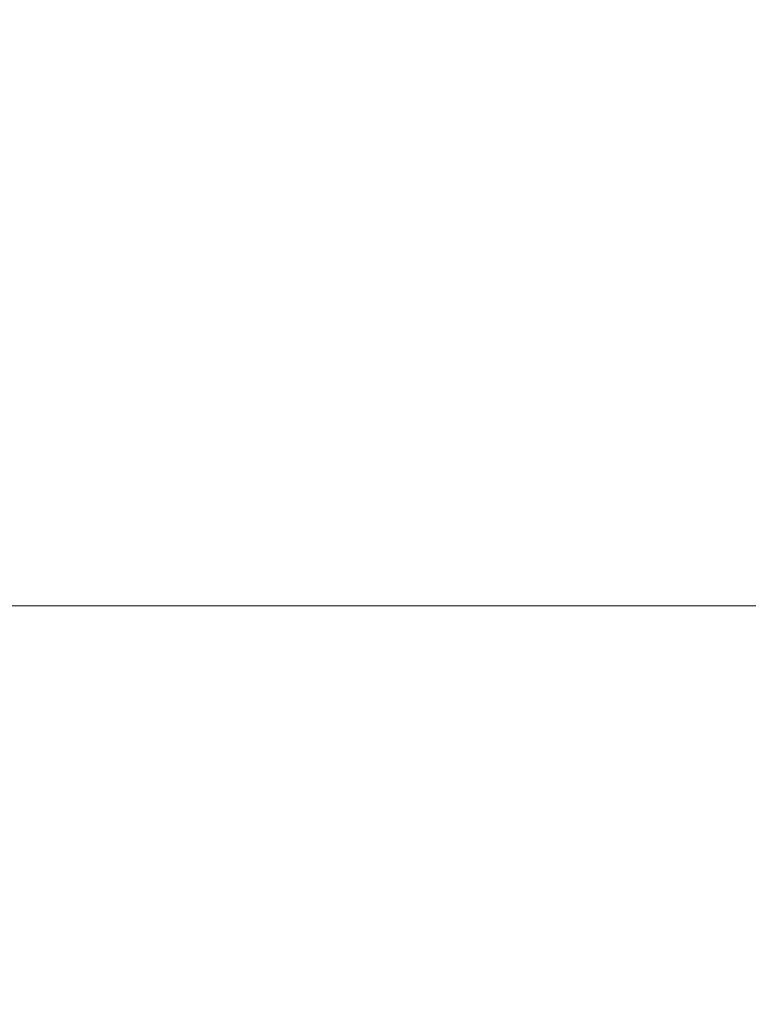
# Model space of a CAD drawing. Header units: centimetres. Extents: x -25.8 to 27.5, y 33.3 to 35.1.
# Tile 167 of 256: x -7.9342 to -7.9071, y 35.0253 to 35.062. Entities that reach past the tile are written whole.
import ezdxf

# ---------------------------------------------------------------- set-up
doc = ezdxf.new("R2010")
doc.units = ezdxf.units.CM
doc.header["$LTSCALE"] = 2.54
doc.layers.add('Lucido design-1', color=7, linetype='Continuous')

# ---------------------------------------------------------------- blocks, each defined once
blk = doc.blocks.new('Gruppo-6-1')
at = {"color": 7, "linetype": 'Continuous', "lineweight": 9}
for points, invisible_edges in [([(-7.920962, 35.06555, 329.821552), (-7.919948, 35.062472, 329.821552), (-7.922529, 35.061681, 329.818488), (-7.923508, 35.064651, 329.818488)], 15), ([(-7.920962, 35.06555, 305.854789), (-7.919948, 35.062472, 305.854789), (-7.922529, 35.061681, 305.851725), (-7.923508, 35.064651, 305.851725)], 15), ([(-7.908921, 35.065849, 329.838425), (-7.907904, 35.062259, 329.838425), (-7.909868, 35.061747, 329.83486), (-7.910861, 35.065254, 329.83486)], 15), ([(-7.908921, 35.065849, 305.871662), (-7.907904, 35.062259, 305.871662), (-7.909868, 35.061747, 305.868097), (-7.910861, 35.065254, 305.868097)], 15), ([(-25.69296, 35.065276, 330.582904), (-25.69296, 35.061753, 330.583739), (27.40704, 35.061753, 330.583739), (27.40704, 35.065276, 330.582904)], 10), ([(-25.69296, 35.065276, 306.61614), (-25.69296, 35.061753, 306.616976), (27.40704, 35.061753, 306.616976), (27.40704, 35.065276, 306.61614)], 10), ([(-7.929951, 35.065431, 329.812713), (-7.928934, 35.062734, 329.812713), (-7.931804, 35.06172, 329.810009), (-7.932776, 35.064296, 329.810009)], 15), ([(-7.929951, 35.065431, 305.84595), (-7.928934, 35.062734, 305.84595), (-7.931804, 35.06172, 305.843246), (-7.932776, 35.064296, 305.843246)], 15), ([(-7.910861, 35.065254, 329.83486), (-7.909868, 35.061747, 329.83486), (-7.911971, 35.0612, 329.831386), (-7.912939, 35.064618, 329.831386)], 15), ([(-7.910861, 35.065254, 305.868097), (-7.909868, 35.061747, 305.868097), (-7.911971, 35.0612, 305.864622), (-7.912939, 35.064618, 305.864622)], 15), ([(-7.923508, 35.064651, 329.818488), (-7.922529, 35.061681, 329.818488), (-7.925225, 35.060856, 329.81554), (-7.926166, 35.063712, 329.81554)], 15), ([(-7.923508, 35.064651, 305.851725), (-7.922529, 35.061681, 305.851725), (-7.925225, 35.060856, 305.848777), (-7.926166, 35.063712, 305.848777)], 15), ([(-7.912939, 35.064618, 329.831386), (-7.911971, 35.0612, 329.831386), (-7.914207, 35.060618, 329.828006), (-7.915148, 35.063942, 329.828006)], 15), ([(-7.912939, 35.064618, 305.864622), (-7.911971, 35.0612, 305.864622), (-7.914207, 35.060618, 305.861242), (-7.915148, 35.063942, 305.861242)], 15), ([(-7.932776, 35.064296, 329.810009), (-7.931804, 35.06172, 329.810009), (-7.934773, 35.060671, 329.807435), (-7.935698, 35.063122, 329.807435)], 15), ([(-7.932776, 35.064296, 305.843246), (-7.931804, 35.06172, 305.843246), (-7.934773, 35.060671, 305.840671), (-7.935698, 35.063122, 305.840671)], 15), ([(-7.926166, 35.063712, 329.81554), (-7.925225, 35.060856, 329.81554), (-7.928031, 35.059996, 329.812713), (-7.928934, 35.062734, 329.812713)], 15), ([(-7.926166, 35.063712, 305.848777), (-7.925225, 35.060856, 305.848777), (-7.928031, 35.059996, 305.84595), (-7.928934, 35.062734, 305.84595)], 15), ([(-7.915148, 35.063942, 329.828006), (-7.914207, 35.060618, 329.828006), (-7.916573, 35.060002, 329.824726), (-7.917486, 35.063226, 329.824726)], 15), ([(-7.915148, 35.063942, 305.861242), (-7.914207, 35.060618, 305.861242), (-7.916573, 35.060002, 305.857963), (-7.917486, 35.063226, 305.857963)], 15), ([(-7.917486, 35.063226, 329.824726), (-7.916573, 35.060002, 329.824726), (-7.919064, 35.059353, 329.821552), (-7.919948, 35.062472, 329.821552)], 15), ([(-7.917486, 35.063226, 305.857963), (-7.916573, 35.060002, 305.857963), (-7.919064, 35.059353, 305.854789), (-7.919948, 35.062472, 305.854789)], 15), ([(-7.928934, 35.062734, 329.812713), (-7.928031, 35.059996, 329.812713), (-7.930942, 35.059105, 329.810009), (-7.931804, 35.06172, 329.810009)], 15), ([(-7.928934, 35.062734, 305.84595), (-7.928031, 35.059996, 305.84595), (-7.930942, 35.059105, 305.843246), (-7.931804, 35.06172, 305.843246)], 15), ([(-7.906081, 35.062734, 329.842072), (-7.905199, 35.059026, 329.842072), (-7.907041, 35.058629, 329.838425), (-7.907904, 35.062259, 329.838425)], 15), ([(-7.906081, 35.062734, 305.875309), (-7.905199, 35.059026, 305.875309), (-7.907041, 35.058629, 305.871662), (-7.907904, 35.062259, 305.871662)], 15), ([(-7.919948, 35.062472, 329.821552), (-7.919064, 35.059353, 329.821552), (-7.921677, 35.058673, 329.818488), (-7.922529, 35.061681, 329.818488)], 15), ([(-7.919948, 35.062472, 305.854789), (-7.919064, 35.059353, 305.854789), (-7.921677, 35.058673, 305.851725), (-7.922529, 35.061681, 305.851725)], 15), ([(-7.907904, 35.062259, 329.838425), (-7.907041, 35.058629, 329.838425), (-7.909025, 35.058201, 329.83486), (-7.909868, 35.061747, 329.83486)], 15), ([(-7.907904, 35.062259, 305.871662), (-7.907041, 35.058629, 305.871662), (-7.909025, 35.058201, 305.868097), (-7.909868, 35.061747, 305.868097)], 15), ([(27.40704, 35.061101, 330.583894), (27.40704, 35.061753, 330.583739), (-25.69296, 35.061753, 330.583739), (-25.69296, 35.061101, 330.583894)], 10), ([(27.40704, 35.061101, 306.617131), (27.40704, 35.061753, 306.616976), (-25.69296, 35.061753, 306.616976), (-25.69296, 35.061101, 306.617131)], 10), ([(-7.931804, 35.06172, 329.810009), (-7.930942, 35.059105, 329.810009), (-7.933953, 35.058183, 329.807435), (-7.934773, 35.060671, 329.807435)], 15), ([(-7.931804, 35.06172, 305.843246), (-7.930942, 35.059105, 305.843246), (-7.933953, 35.058183, 305.840671), (-7.934773, 35.060671, 305.840671)], 15), ([(-7.922529, 35.061681, 329.818488), (-7.921677, 35.058673, 329.818488), (-7.924406, 35.057962, 329.81554), (-7.925225, 35.060856, 329.81554)], 15), ([(-7.922529, 35.061681, 305.851725), (-7.921677, 35.058673, 305.851725), (-7.924406, 35.057962, 305.848777), (-7.925225, 35.060856, 305.848777)], 15), ([(-7.909868, 35.061747, 329.83486), (-7.909025, 35.058201, 329.83486), (-7.911149, 35.057744, 329.831386), (-7.911971, 35.0612, 329.831386)], 15), ([(-7.909868, 35.061747, 305.868097), (-7.909025, 35.058201, 305.868097), (-7.911149, 35.057744, 305.864622), (-7.911971, 35.0612, 305.864622)], 15), ([(-7.911971, 35.0612, 329.831386), (-7.911149, 35.057744, 329.831386), (-7.913408, 35.057257, 329.828006), (-7.914207, 35.060618, 329.828006)], 15), ([(-7.911971, 35.0612, 305.864622), (-7.911149, 35.057744, 305.864622), (-7.913408, 35.057257, 305.861242), (-7.914207, 35.060618, 305.861242)], 15), ([(-25.69296, 35.061101, 330.583894), (-25.69296, 35.057475, 330.584591), (27.40704, 35.057475, 330.584591), (27.40704, 35.061101, 330.583894)], 10), ([(-25.69296, 35.061101, 306.617131), (-25.69296, 35.057475, 306.617828), (27.40704, 35.057475, 306.617828), (27.40704, 35.061101, 306.617131)], 10), ([(-7.925225, 35.060856, 329.81554), (-7.924406, 35.057962, 329.81554), (-7.927246, 35.057223, 329.812713), (-7.928031, 35.059996, 329.812713)], 15), ([(-7.925225, 35.060856, 305.848777), (-7.924406, 35.057962, 305.848777), (-7.927246, 35.057223, 305.84595), (-7.928031, 35.059996, 305.84595)], 15), ([(-7.934773, 35.060671, 329.807435), (-7.933953, 35.058183, 329.807435), (-7.937105, 35.057217, 329.804957), (-7.937881, 35.059573, 329.804957)], 15), ([(-7.934773, 35.060671, 305.840671), (-7.933953, 35.058183, 305.840671), (-7.937105, 35.057217, 305.838194), (-7.937881, 35.059573, 305.838194)], 15), ([(-7.914207, 35.060618, 329.828006), (-7.913408, 35.057257, 329.828006), (-7.915798, 35.056742, 329.824726), (-7.916573, 35.060002, 329.824726)], 15), ([(-7.914207, 35.060618, 305.861242), (-7.913408, 35.057257, 305.861242), (-7.915798, 35.056742, 305.857963), (-7.916573, 35.060002, 305.857963)], 15), ([(-7.928031, 35.059996, 329.812713), (-7.927246, 35.057223, 329.812713), (-7.930192, 35.056456, 329.810009), (-7.930942, 35.059105, 329.810009)], 15), ([(-7.928031, 35.059996, 305.84595), (-7.927246, 35.057223, 305.84595), (-7.930192, 35.056456, 305.843246), (-7.930942, 35.059105, 305.843246)], 15), ([(-7.916573, 35.060002, 329.824726), (-7.915798, 35.056742, 329.824726), (-7.918314, 35.056199, 329.821552), (-7.919064, 35.059353, 329.821552)], 15), ([(-7.916573, 35.060002, 305.857963), (-7.915798, 35.056742, 305.857963), (-7.918314, 35.056199, 305.854789), (-7.919064, 35.059353, 305.854789)], 15), ([(-7.919064, 35.059353, 329.821552), (-7.918314, 35.056199, 329.821552), (-7.920953, 35.055631, 329.818488), (-7.921677, 35.058673, 329.818488)], 15), ([(-7.919064, 35.059353, 305.854789), (-7.918314, 35.056199, 305.854789), (-7.920953, 35.055631, 305.851725), (-7.921677, 35.058673, 305.851725)], 15), ([(-7.930942, 35.059105, 329.810009), (-7.930192, 35.056456, 329.810009), (-7.933239, 35.055662, 329.807435), (-7.933953, 35.058183, 329.807435)], 15), ([(-7.930942, 35.059105, 305.843246), (-7.930192, 35.056456, 305.843246), (-7.933239, 35.055662, 305.840671), (-7.933953, 35.058183, 305.840671)], 15), ([(-7.921677, 35.058673, 329.818488), (-7.920953, 35.055631, 329.818488), (-7.92371, 35.055037, 329.81554), (-7.924406, 35.057962, 329.81554)], 15), ([(-7.921677, 35.058673, 305.851725), (-7.920953, 35.055631, 305.851725), (-7.92371, 35.055037, 305.848777), (-7.924406, 35.057962, 305.848777)], 15), ([(-7.907041, 35.058629, 329.838425), (-7.906332, 35.054966, 329.838425), (-7.908333, 35.054623, 329.83486), (-7.909025, 35.058201, 329.83486)], 15), ([(-7.907041, 35.058629, 305.871662), (-7.906332, 35.054966, 305.871662), (-7.908333, 35.054623, 305.868097), (-7.909025, 35.058201, 305.868097)], 15), ([(-7.909025, 35.058201, 329.83486), (-7.908333, 35.054623, 329.83486), (-7.910474, 35.054256, 329.831386), (-7.911149, 35.057744, 329.831386)], 15), ([(-7.909025, 35.058201, 305.868097), (-7.908333, 35.054623, 305.868097), (-7.910474, 35.054256, 305.864622), (-7.911149, 35.057744, 305.864622)], 15), ([(-7.933953, 35.058183, 329.807435), (-7.933239, 35.055662, 329.807435), (-7.936429, 35.054831, 329.804957), (-7.937105, 35.057217, 329.804957)], 15), ([(-7.933953, 35.058183, 305.840671), (-7.933239, 35.055662, 305.840671), (-7.936429, 35.054831, 305.838194), (-7.937105, 35.057217, 305.838194)], 15), ([(-7.924406, 35.057962, 329.81554), (-7.92371, 35.055037, 329.81554), (-7.926579, 35.054418, 329.812713), (-7.927246, 35.057223, 329.812713)], 15), ([(-7.924406, 35.057962, 305.848777), (-7.92371, 35.055037, 305.848777), (-7.926579, 35.054418, 305.84595), (-7.927246, 35.057223, 305.84595)], 15), ([(27.40704, 35.05688, 330.584706), (27.40704, 35.057475, 330.584591), (-25.69296, 35.057475, 330.584591), (-25.69296, 35.05688, 330.584706)], 10), ([(27.40704, 35.05688, 306.617943), (27.40704, 35.057475, 306.617828), (-25.69296, 35.057475, 306.617828), (-25.69296, 35.05688, 306.617943)], 10), ([(-7.911149, 35.057744, 329.831386), (-7.910474, 35.054256, 329.831386), (-7.912752, 35.053865, 329.828006), (-7.913408, 35.057257, 329.828006)], 15), ([(-7.911149, 35.057744, 305.864622), (-7.910474, 35.054256, 305.864622), (-7.912752, 35.053865, 305.861242), (-7.913408, 35.057257, 305.861242)], 15), ([(-7.927246, 35.057223, 329.812713), (-7.926579, 35.054418, 329.812713), (-7.929555, 35.053777, 329.810009), (-7.930192, 35.056456, 329.810009)], 15), ([(-7.927246, 35.057223, 305.84595), (-7.926579, 35.054418, 305.84595), (-7.929555, 35.053777, 305.843246), (-7.930192, 35.056456, 305.843246)], 15), ([(-7.913408, 35.057257, 329.828006), (-7.912752, 35.053865, 329.828006), (-7.915161, 35.053452, 329.824726), (-7.915798, 35.056742, 329.824726)], 15), ([(-7.913408, 35.057257, 305.861242), (-7.912752, 35.053865, 305.861242), (-7.915161, 35.053452, 305.857963), (-7.915798, 35.056742, 305.857963)], 15), ([(-25.69296, 35.05688, 330.584706), (-25.69296, 35.053163, 330.585256), (27.40704, 35.053163, 330.585256), (27.40704, 35.05688, 330.584706)], 10), ([(-25.69296, 35.05688, 306.617943), (-25.69296, 35.053163, 306.618493), (27.40704, 35.053163, 306.618493), (27.40704, 35.05688, 306.617943)], 10), ([(-7.915798, 35.056742, 329.824726), (-7.915161, 35.053452, 329.824726), (-7.917699, 35.053017, 329.821552), (-7.918314, 35.056199, 329.821552)], 15), ([(-7.915798, 35.056742, 305.857963), (-7.915161, 35.053452, 305.857963), (-7.917699, 35.053017, 305.854789), (-7.918314, 35.056199, 305.854789)], 15), ([(-7.930192, 35.056456, 329.810009), (-7.929555, 35.053777, 329.810009), (-7.932633, 35.053113, 329.807435), (-7.933239, 35.055662, 329.807435)], 15), ([(-7.930192, 35.056456, 305.843246), (-7.929555, 35.053777, 305.843246), (-7.932633, 35.053113, 305.840671), (-7.933239, 35.055662, 305.840671)], 15), ([(-7.918314, 35.056199, 329.821552), (-7.917699, 35.053017, 329.821552), (-7.92036, 35.052561, 329.818488), (-7.920953, 35.055631, 329.818488)], 15), ([(-7.918314, 35.056199, 305.854789), (-7.917699, 35.053017, 305.854789), (-7.92036, 35.052561, 305.851725), (-7.920953, 35.055631, 305.851725)], 15), ([(-7.933239, 35.055662, 329.807435), (-7.932633, 35.053113, 329.807435), (-7.935856, 35.052419, 329.804957), (-7.936429, 35.054831, 329.804957)], 15), ([(-7.933239, 35.055662, 305.840671), (-7.932633, 35.053113, 305.840671), (-7.935856, 35.052419, 305.838194), (-7.936429, 35.054831, 305.838194)], 15), ([(-7.920953, 35.055631, 329.818488), (-7.92036, 35.052561, 329.818488), (-7.923139, 35.052084, 329.81554), (-7.92371, 35.055037, 329.81554)], 15), ([(-7.920953, 35.055631, 305.851725), (-7.92036, 35.052561, 305.851725), (-7.923139, 35.052084, 305.848777), (-7.92371, 35.055037, 305.848777)], 15), ([(-7.92371, 35.055037, 329.81554), (-7.923139, 35.052084, 329.81554), (-7.926031, 35.051588, 329.812713), (-7.926579, 35.054418, 329.812713)], 15), ([(-7.92371, 35.055037, 305.848777), (-7.923139, 35.052084, 305.848777), (-7.926031, 35.051588, 305.84595), (-7.926579, 35.054418, 305.84595)], 15), ([(-7.906332, 35.054966, 329.838425), (-7.90578, 35.051276, 329.838425), (-7.907793, 35.051018, 329.83486), (-7.908333, 35.054623, 329.83486)], 15), ([(-7.906332, 35.054966, 305.871662), (-7.90578, 35.051276, 305.871662), (-7.907793, 35.051018, 305.868097), (-7.908333, 35.054623, 305.868097)], 15), ([(-7.908333, 35.054623, 329.83486), (-7.907793, 35.051018, 329.83486), (-7.909948, 35.050742, 329.831386), (-7.910474, 35.054256, 329.831386)], 15), ([(-7.908333, 35.054623, 305.868097), (-7.907793, 35.051018, 305.868097), (-7.909948, 35.050742, 305.864622), (-7.910474, 35.054256, 305.864622)], 15), ([(-7.926579, 35.054418, 329.812713), (-7.926031, 35.051588, 329.812713), (-7.929032, 35.051074, 329.810009), (-7.929555, 35.053777, 329.810009)], 15), ([(-7.926579, 35.054418, 305.84595), (-7.926031, 35.051588, 305.84595), (-7.929032, 35.051074, 305.843246), (-7.929555, 35.053777, 305.843246)], 15), ([(-7.910474, 35.054256, 329.831386), (-7.909948, 35.050742, 329.831386), (-7.91224, 35.050449, 329.828006), (-7.912752, 35.053865, 329.828006)], 15), ([(-7.910474, 35.054256, 305.864622), (-7.909948, 35.050742, 305.864622), (-7.91224, 35.050449, 305.861242), (-7.912752, 35.053865, 305.861242)], 15), ([(-7.912752, 35.053865, 329.828006), (-7.91224, 35.050449, 329.828006), (-7.914665, 35.050138, 329.824726), (-7.915161, 35.053452, 329.824726)], 15), ([(-7.912752, 35.053865, 305.861242), (-7.91224, 35.050449, 305.861242), (-7.914665, 35.050138, 305.857963), (-7.915161, 35.053452, 305.857963)], 15), ([(-7.929555, 35.053777, 329.810009), (-7.929032, 35.051074, 329.810009), (-7.932136, 35.050541, 329.807435), (-7.932633, 35.053113, 329.807435)], 15), ([(-7.929555, 35.053777, 305.843246), (-7.929032, 35.051074, 305.843246), (-7.932136, 35.050541, 305.840671), (-7.932633, 35.053113, 305.840671)], 15), ([(-7.915161, 35.053452, 329.824726), (-7.914665, 35.050138, 329.824726), (-7.917219, 35.049811, 329.821552), (-7.917699, 35.053017, 329.821552)], 15), ([(-7.915161, 35.053452, 305.857963), (-7.914665, 35.050138, 305.857963), (-7.917219, 35.049811, 305.854789), (-7.917699, 35.053017, 305.854789)], 15), ([(27.40704, 35.052621, 330.585336), (27.40704, 35.053163, 330.585256), (-25.69296, 35.053163, 330.585256), (-25.69296, 35.052621, 330.585336)], 10), ([(27.40704, 35.052621, 306.618573), (27.40704, 35.053163, 306.618493), (-25.69296, 35.053163, 306.618493), (-25.69296, 35.052621, 306.618573)], 10), ([(-7.932633, 35.053113, 329.807435), (-7.932136, 35.050541, 329.807435), (-7.935385, 35.049984, 329.804957), (-7.935856, 35.052419, 329.804957)], 15), ([(-7.932633, 35.053113, 305.840671), (-7.932136, 35.050541, 305.840671), (-7.935385, 35.049984, 305.838194), (-7.935856, 35.052419, 305.838194)], 15), ([(-7.917699, 35.053017, 329.821552), (-7.917219, 35.049811, 329.821552), (-7.919897, 35.049468, 329.818488), (-7.92036, 35.052561, 329.818488)], 15), ([(-7.917699, 35.053017, 305.854789), (-7.917219, 35.049811, 305.854789), (-7.919897, 35.049468, 305.851725), (-7.92036, 35.052561, 305.851725)], 15), ([(-25.69296, 35.052621, 330.585336), (-25.69296, 35.048827, 330.585731), (27.40704, 35.048827, 330.585731), (27.40704, 35.052621, 330.585336)], 10), ([(-25.69296, 35.052621, 306.618573), (-25.69296, 35.048827, 306.618968), (27.40704, 35.048827, 306.618968), (27.40704, 35.052621, 306.618573)], 10), ([(-7.92036, 35.052561, 329.818488), (-7.919897, 35.049468, 329.818488), (-7.922694, 35.04911, 329.81554), (-7.923139, 35.052084, 329.81554)], 15), ([(-7.92036, 35.052561, 305.851725), (-7.919897, 35.049468, 305.851725), (-7.922694, 35.04911, 305.848777), (-7.923139, 35.052084, 305.848777)], 15), ([(-7.923139, 35.052084, 329.81554), (-7.922694, 35.04911, 329.81554), (-7.925605, 35.048737, 329.812713), (-7.926031, 35.051588, 329.812713)], 15), ([(-7.923139, 35.052084, 305.848777), (-7.922694, 35.04911, 305.848777), (-7.925605, 35.048737, 305.84595), (-7.926031, 35.051588, 305.84595)], 15), ([(-7.926031, 35.051588, 329.812713), (-7.925605, 35.048737, 329.812713), (-7.928624, 35.04835, 329.810009), (-7.929032, 35.051074, 329.810009)], 15), ([(-7.926031, 35.051588, 305.84595), (-7.925605, 35.048737, 305.84595), (-7.928624, 35.04835, 305.843246), (-7.929032, 35.051074, 305.843246)], 15), ([(-7.90578, 35.051276, 329.838425), (-7.905385, 35.047566, 329.838425), (-7.907407, 35.047394, 329.83486), (-7.907793, 35.051018, 329.83486)], 15), ([(-7.90578, 35.051276, 305.871662), (-7.905385, 35.047566, 305.871662), (-7.907407, 35.047394, 305.868097), (-7.907793, 35.051018, 305.868097)], 15), ([(-7.929032, 35.051074, 329.810009), (-7.928624, 35.04835, 329.810009), (-7.931748, 35.047951, 329.807435), (-7.932136, 35.050541, 329.807435)], 15), ([(-7.929032, 35.051074, 305.843246), (-7.928624, 35.04835, 305.843246), (-7.931748, 35.047951, 305.840671), (-7.932136, 35.050541, 305.840671)], 15), ([(-7.907793, 35.051018, 329.83486), (-7.907407, 35.047394, 329.83486), (-7.909572, 35.047209, 329.831386), (-7.909948, 35.050742, 329.831386)], 15), ([(-7.907793, 35.051018, 305.868097), (-7.907407, 35.047394, 305.868097), (-7.909572, 35.047209, 305.864622), (-7.909948, 35.050742, 305.864622)], 15), ([(-7.932136, 35.050541, 329.807435), (-7.931748, 35.047951, 329.807435), (-7.935018, 35.047532, 329.804957), (-7.935385, 35.049984, 329.804957)], 15), ([(-7.932136, 35.050541, 305.840671), (-7.931748, 35.047951, 305.840671), (-7.935018, 35.047532, 305.838194), (-7.935385, 35.049984, 305.838194)], 15), ([(-7.909948, 35.050742, 329.831386), (-7.909572, 35.047209, 329.831386), (-7.911874, 35.047013, 329.828006), (-7.91224, 35.050449, 329.828006)], 15), ([(-7.909948, 35.050742, 305.864622), (-7.909572, 35.047209, 305.864622), (-7.911874, 35.047013, 305.861242), (-7.91224, 35.050449, 305.861242)], 15), ([(-7.914665, 35.050138, 329.824726), (-7.91431, 35.046806, 329.824726), (-7.916876, 35.046588, 329.821552), (-7.917219, 35.049811, 329.821552)], 15), ([(-7.914665, 35.050138, 305.857963), (-7.91431, 35.046806, 305.857963), (-7.916876, 35.046588, 305.854789), (-7.917219, 35.049811, 305.854789)], 15), ([(-7.91224, 35.050449, 329.828006), (-7.911874, 35.047013, 329.828006), (-7.91431, 35.046806, 329.824726), (-7.914665, 35.050138, 329.824726)], 15), ([(-7.91224, 35.050449, 305.861242), (-7.911874, 35.047013, 305.861242), (-7.91431, 35.046806, 305.857963), (-7.914665, 35.050138, 305.857963)], 15), ([(-7.917219, 35.049811, 329.821552), (-7.916876, 35.046588, 329.821552), (-7.919566, 35.046359, 329.818488), (-7.919897, 35.049468, 329.818488)], 15), ([(-7.917219, 35.049811, 305.854789), (-7.916876, 35.046588, 305.854789), (-7.919566, 35.046359, 305.851725), (-7.919897, 35.049468, 305.851725)], 15), ([(-7.919897, 35.049468, 329.818488), (-7.919566, 35.046359, 329.818488), (-7.922375, 35.04612, 329.81554), (-7.922694, 35.04911, 329.81554)], 15), ([(-7.919897, 35.049468, 305.851725), (-7.919566, 35.046359, 305.851725), (-7.922375, 35.04612, 305.848777), (-7.922694, 35.04911, 305.848777)], 15), ([(-7.922694, 35.04911, 329.81554), (-7.922375, 35.04612, 329.81554), (-7.925299, 35.045871, 329.812713), (-7.925605, 35.048737, 329.812713)], 15), ([(-7.922694, 35.04911, 305.848777), (-7.922375, 35.04612, 305.848777), (-7.925299, 35.045871, 305.84595), (-7.925605, 35.048737, 305.84595)], 15), ([(27.40704, 35.048331, 330.585783), (27.40704, 35.048827, 330.585731), (-25.69296, 35.048827, 330.585731), (-25.69296, 35.048331, 330.585783)], 10), ([(27.40704, 35.048331, 306.61902), (27.40704, 35.048827, 306.618968), (-25.69296, 35.048827, 306.618968), (-25.69296, 35.048331, 306.61902)], 10), ([(-7.925605, 35.048737, 329.812713), (-7.925299, 35.045871, 329.812713), (-7.928333, 35.045613, 329.810009), (-7.928624, 35.04835, 329.810009)], 15), ([(-7.925605, 35.048737, 305.84595), (-7.925299, 35.045871, 305.84595), (-7.928333, 35.045613, 305.843246), (-7.928624, 35.04835, 305.843246)], 15), ([(-25.69296, 35.048331, 330.585783), (-25.69296, 35.044473, 330.586018), (27.40704, 35.044473, 330.586018), (27.40704, 35.048331, 330.585783)], 10), ([(-25.69296, 35.048331, 306.61902), (-25.69296, 35.044473, 306.619255), (27.40704, 35.044473, 306.619255), (27.40704, 35.048331, 306.61902)], 10), ([(-7.928624, 35.04835, 329.810009), (-7.928333, 35.045613, 329.810009), (-7.93147, 35.045346, 329.807435), (-7.931748, 35.047951, 329.807435)], 15), ([(-7.928624, 35.04835, 305.843246), (-7.928333, 35.045613, 305.843246), (-7.93147, 35.045346, 305.840671), (-7.931748, 35.047951, 305.840671)], 15), ([(-7.931748, 35.047951, 329.807435), (-7.93147, 35.045346, 329.807435), (-7.934755, 35.045066, 329.804957), (-7.935018, 35.047532, 329.804957)], 15), ([(-7.931748, 35.047951, 305.840671), (-7.93147, 35.045346, 305.840671), (-7.934755, 35.045066, 305.838194), (-7.935018, 35.047532, 305.838194)], 15), ([(-7.905385, 35.047566, 329.838425), (-7.905147, 35.043842, 329.838425), (-7.907175, 35.043756, 329.83486), (-7.907407, 35.047394, 329.83486)], 15), ([(-7.905385, 35.047566, 305.871662), (-7.905147, 35.043842, 305.871662), (-7.907175, 35.043756, 305.868097), (-7.907407, 35.047394, 305.868097)], 15), ([(-7.909572, 35.047209, 329.831386), (-7.909346, 35.043664, 329.831386), (-7.911654, 35.043566, 329.828006), (-7.911874, 35.047013, 329.828006)], 15), ([(-7.909572, 35.047209, 305.864622), (-7.909346, 35.043664, 305.864622), (-7.911654, 35.043566, 305.861242), (-7.911874, 35.047013, 305.861242)], 15), ([(-7.907407, 35.047394, 329.83486), (-7.907175, 35.043756, 329.83486), (-7.909346, 35.043664, 329.831386), (-7.909572, 35.047209, 329.831386)], 15), ([(-7.907407, 35.047394, 305.868097), (-7.907175, 35.043756, 305.868097), (-7.909346, 35.043664, 305.864622), (-7.909572, 35.047209, 305.864622)], 15), ([(-7.911874, 35.047013, 329.828006), (-7.911654, 35.043566, 329.828006), (-7.914097, 35.043462, 329.824726), (-7.91431, 35.046806, 329.824726)], 15), ([(-7.911874, 35.047013, 305.861242), (-7.911654, 35.043566, 305.861242), (-7.914097, 35.043462, 305.857963), (-7.91431, 35.046806, 305.857963)], 15), ([(-7.916876, 35.046588, 329.821552), (-7.916669, 35.043353, 329.821552), (-7.919367, 35.043238, 329.818488), (-7.919566, 35.046359, 329.818488)], 15), ([(-7.916876, 35.046588, 305.854789), (-7.916669, 35.043353, 305.854789), (-7.919367, 35.043238, 305.851725), (-7.919566, 35.046359, 305.851725)], 15), ([(-7.91431, 35.046806, 329.824726), (-7.914097, 35.043462, 329.824726), (-7.916669, 35.043353, 329.821552), (-7.916876, 35.046588, 329.821552)], 15), ([(-7.91431, 35.046806, 305.857963), (-7.914097, 35.043462, 305.857963), (-7.916669, 35.043353, 305.854789), (-7.916876, 35.046588, 305.854789)], 15), ([(-7.922375, 35.04612, 329.81554), (-7.922184, 35.043119, 329.81554), (-7.925116, 35.042994, 329.812713), (-7.925299, 35.045871, 329.812713)], 15), ([(-7.922375, 35.04612, 305.848777), (-7.922184, 35.043119, 305.848777), (-7.925116, 35.042994, 305.84595), (-7.925299, 35.045871, 305.84595)], 15), ([(-7.919566, 35.046359, 329.818488), (-7.919367, 35.043238, 329.818488), (-7.922184, 35.043119, 329.81554), (-7.922375, 35.04612, 329.81554)], 15), ([(-7.919566, 35.046359, 305.851725), (-7.919367, 35.043238, 305.851725), (-7.922184, 35.043119, 305.848777), (-7.922375, 35.04612, 305.848777)], 15), ([(-7.925299, 35.045871, 329.812713), (-7.925116, 35.042994, 329.812713), (-7.928158, 35.042865, 329.810009), (-7.928333, 35.045613, 329.810009)], 15), ([(-7.925299, 35.045871, 305.84595), (-7.925116, 35.042994, 305.84595), (-7.928158, 35.042865, 305.843246), (-7.928333, 35.045613, 305.843246)], 15), ([(-7.93147, 35.045346, 329.807435), (-7.931304, 35.042731, 329.807435), (-7.934597, 35.042591, 329.804957), (-7.934755, 35.045066, 329.804957)], 15), ([(-7.93147, 35.045346, 305.840671), (-7.931304, 35.042731, 305.840671), (-7.934597, 35.042591, 305.838194), (-7.934755, 35.045066, 305.838194)], 15), ([(-7.928333, 35.045613, 329.810009), (-7.928158, 35.042865, 329.810009), (-7.931304, 35.042731, 329.807435), (-7.93147, 35.045346, 329.807435)], 15), ([(-7.928333, 35.045613, 305.843246), (-7.928158, 35.042865, 305.843246), (-7.931304, 35.042731, 305.840671), (-7.93147, 35.045346, 305.840671)], 15), ([(27.40704, 35.044028, 330.586045), (27.40704, 35.044473, 330.586018), (-25.69296, 35.044473, 330.586018), (-25.69296, 35.044028, 330.586045)], 10), ([(27.40704, 35.044028, 306.619282), (27.40704, 35.044473, 306.619255), (-25.69296, 35.044473, 306.619255), (-25.69296, 35.044028, 306.619282)], 10), ([(-25.69296, 35.044028, 330.586045), (-25.69296, 35.040112, 330.586121), (27.40704, 35.040112, 330.586121), (27.40704, 35.044028, 330.586045)], 8), ([(-25.69296, 35.044028, 306.619282), (-25.69296, 35.040112, 306.619358), (27.40704, 35.040112, 306.619358), (27.40704, 35.044028, 306.619282)], 8), ([(-7.911654, 35.043566, 329.828006), (-7.911581, 35.040112, 329.828006), (-7.914026, 35.040112, 329.824726), (-7.914097, 35.043462, 329.824726)], 13), ([(-7.911654, 35.043566, 305.861242), (-7.911581, 35.040112, 305.861242), (-7.914026, 35.040112, 305.857963), (-7.914097, 35.043462, 305.857963)], 13), ([(-7.909346, 35.043664, 329.831386), (-7.90927, 35.040112, 329.831386), (-7.911581, 35.040112, 329.828006), (-7.911654, 35.043566, 329.828006)], 13), ([(-7.909346, 35.043664, 305.864622), (-7.90927, 35.040112, 305.864622), (-7.911581, 35.040112, 305.861242), (-7.911654, 35.043566, 305.861242)], 13), ([(-7.907175, 35.043756, 329.83486), (-7.907098, 35.040112, 329.83486), (-7.90927, 35.040112, 329.831386), (-7.909346, 35.043664, 329.831386)], 13), ([(-7.907175, 35.043756, 305.868097), (-7.907098, 35.040112, 305.868097), (-7.90927, 35.040112, 305.864622), (-7.909346, 35.043664, 305.864622)], 13), ([(-7.905147, 35.043842, 329.838425), (-7.905068, 35.040112, 329.838425), (-7.907098, 35.040112, 329.83486), (-7.907175, 35.043756, 329.83486)], 13), ([(-7.905147, 35.043842, 305.871662), (-7.905068, 35.040112, 305.871662), (-7.907098, 35.040112, 305.868097), (-7.907175, 35.043756, 305.868097)], 13), ([(-7.919367, 35.043238, 329.818488), (-7.9193, 35.040112, 329.818488), (-7.92212, 35.040112, 329.81554), (-7.922184, 35.043119, 329.81554)], 13), ([(-7.919367, 35.043238, 305.851725), (-7.9193, 35.040112, 305.851725), (-7.92212, 35.040112, 305.848777), (-7.922184, 35.043119, 305.848777)], 13), ([(-7.916669, 35.043353, 329.821552), (-7.916601, 35.040112, 329.821552), (-7.9193, 35.040112, 329.818488), (-7.919367, 35.043238, 329.818488)], 13), ([(-7.916669, 35.043353, 305.854789), (-7.916601, 35.040112, 305.854789), (-7.9193, 35.040112, 305.851725), (-7.919367, 35.043238, 305.851725)], 13), ([(-7.914097, 35.043462, 329.824726), (-7.914026, 35.040112, 329.824726), (-7.916601, 35.040112, 329.821552), (-7.916669, 35.043353, 329.821552)], 13), ([(-7.914097, 35.043462, 305.857963), (-7.914026, 35.040112, 305.857963), (-7.916601, 35.040112, 305.854789), (-7.916669, 35.043353, 305.854789)], 13), ([(-7.928158, 35.042865, 329.810009), (-7.928099, 35.040112, 329.810009), (-7.931248, 35.040112, 329.807435), (-7.931304, 35.042731, 329.807435)], 13), ([(-7.928158, 35.042865, 305.843246), (-7.928099, 35.040112, 305.843246), (-7.931248, 35.040112, 305.840671), (-7.931304, 35.042731, 305.840671)], 13), ([(-7.925116, 35.042994, 329.812713), (-7.925055, 35.040112, 329.812713), (-7.928099, 35.040112, 329.810009), (-7.928158, 35.042865, 329.810009)], 13), ([(-7.925116, 35.042994, 305.84595), (-7.925055, 35.040112, 305.84595), (-7.928099, 35.040112, 305.843246), (-7.928158, 35.042865, 305.843246)], 13), ([(-7.922184, 35.043119, 329.81554), (-7.92212, 35.040112, 329.81554), (-7.925055, 35.040112, 329.812713), (-7.925116, 35.042994, 329.812713)], 13), ([(-7.922184, 35.043119, 305.848777), (-7.92212, 35.040112, 305.848777), (-7.925055, 35.040112, 305.84595), (-7.925116, 35.042994, 305.84595)], 13), ([(-7.931304, 35.042731, 329.807435), (-7.931248, 35.040112, 329.807435), (-7.934544, 35.040112, 329.804957), (-7.934597, 35.042591, 329.804957)], 13), ([(-7.931304, 35.042731, 305.840671), (-7.931248, 35.040112, 305.840671), (-7.934544, 35.040112, 305.838194), (-7.934597, 35.042591, 305.838194)], 13), ([(-7.931564, 33.840112, 329.807187), (-7.934549, 33.840112, 329.804963), (-7.934544, 35.040112, 329.804957), (-7.931248, 35.040112, 329.807435)], 10), ([(-7.931564, 33.840112, 305.840424), (-7.934549, 33.840112, 305.8382), (-7.934544, 35.040112, 305.838194), (-7.931248, 35.040112, 305.840671)], 10), ([(-7.931248, 35.040112, 329.807435), (-7.931253, 33.840112, 329.80744), (-7.931564, 33.840112, 329.807187)], 9), ([(-7.931248, 35.040112, 305.840671), (-7.931253, 33.840112, 305.840677), (-7.931564, 33.840112, 305.840424)], 9), ([(-7.92839, 33.840112, 329.809762), (-7.931253, 33.840112, 329.80744), (-7.931248, 35.040112, 329.807435)], 10), ([(-7.92839, 33.840112, 305.842999), (-7.931253, 33.840112, 305.840677), (-7.931248, 35.040112, 305.840671)], 10), ([(-7.92839, 33.840112, 329.809762), (-7.931248, 35.040112, 329.807435), (-7.928099, 35.040112, 329.810009)], 9), ([(-7.92839, 33.840112, 305.842999), (-7.931248, 35.040112, 305.840671), (-7.928099, 35.040112, 305.843246)], 9), ([(-7.928099, 35.040112, 329.810009), (-7.928104, 33.840112, 329.810015), (-7.92839, 33.840112, 329.809762)], 9), ([(-7.928099, 35.040112, 305.843246), (-7.928104, 33.840112, 305.843252), (-7.92839, 33.840112, 305.842999)], 9), ([(-7.925327, 33.840112, 329.812462), (-7.928104, 33.840112, 329.810015), (-7.928099, 35.040112, 329.810009)], 10), ([(-7.925327, 33.840112, 305.845699), (-7.928104, 33.840112, 305.843252), (-7.928099, 35.040112, 305.843246)], 10), ([(-7.925327, 33.840112, 329.812462), (-7.928099, 35.040112, 329.810009), (-7.925055, 35.040112, 329.812713)], 9), ([(-7.925327, 33.840112, 305.845699), (-7.928099, 35.040112, 305.843246), (-7.925055, 35.040112, 305.84595)], 9), ([(-7.925055, 35.040112, 329.812713), (-7.925059, 33.840112, 329.812718), (-7.925327, 33.840112, 329.812462)], 9), ([(-7.925055, 35.040112, 305.84595), (-7.925059, 33.840112, 305.845955), (-7.925327, 33.840112, 305.845699)], 9), ([(-7.922379, 33.840112, 329.815281), (-7.925059, 33.840112, 329.812718), (-7.925055, 35.040112, 329.812713)], 10), ([(-7.922379, 33.840112, 305.848518), (-7.925059, 33.840112, 305.845955), (-7.925055, 35.040112, 305.84595)], 10), ([(-7.922379, 33.840112, 329.815281), (-7.925055, 35.040112, 329.812713), (-7.92212, 35.040112, 329.81554)], 9), ([(-7.922379, 33.840112, 305.848518), (-7.925055, 35.040112, 305.84595), (-7.92212, 35.040112, 305.848777)], 9), ([(-7.92212, 35.040112, 329.81554), (-7.922125, 33.840112, 329.815545), (-7.922379, 33.840112, 329.815281)], 9), ([(-7.92212, 35.040112, 305.848777), (-7.922125, 33.840112, 305.848782), (-7.922379, 33.840112, 305.848518)], 9), ([(-7.919551, 33.840112, 329.818216), (-7.922125, 33.840112, 329.815545), (-7.92212, 35.040112, 329.81554), (-7.9193, 35.040112, 329.818488)], 10), ([(-7.919551, 33.840112, 305.851453), (-7.922125, 33.840112, 305.848782), (-7.92212, 35.040112, 305.848777), (-7.9193, 35.040112, 305.851725)], 10), ([(-7.9193, 35.040112, 329.818488), (-7.919305, 33.840112, 329.818493), (-7.919551, 33.840112, 329.818216)], 9), ([(-7.9193, 35.040112, 305.851725), (-7.919305, 33.840112, 305.85173), (-7.919551, 33.840112, 305.851453)], 9), ([(-7.916848, 33.840112, 329.821261), (-7.919305, 33.840112, 329.818493), (-7.9193, 35.040112, 329.818488), (-7.916601, 35.040112, 329.821552)], 10), ([(-7.916848, 33.840112, 305.854498), (-7.919305, 33.840112, 305.85173), (-7.9193, 35.040112, 305.851725), (-7.916601, 35.040112, 305.854789)], 10), ([(-7.916601, 35.040112, 329.821552), (-7.916606, 33.840112, 329.821556), (-7.916848, 33.840112, 329.821261)], 9), ([(-7.916601, 35.040112, 305.854789), (-7.916606, 33.840112, 305.854793), (-7.916848, 33.840112, 305.854498)], 9), ([(-7.914273, 33.840112, 329.824409), (-7.916606, 33.840112, 329.821556), (-7.916601, 35.040112, 329.821552), (-7.914026, 35.040112, 329.824726)], 10), ([(-7.914273, 33.840112, 305.857646), (-7.916606, 33.840112, 305.854793), (-7.916601, 35.040112, 305.854789), (-7.914026, 35.040112, 305.857963)], 10), ([(-7.914026, 35.040112, 329.824726), (-7.914032, 33.840112, 329.82473), (-7.914273, 33.840112, 329.824409)], 9), ([(-7.914026, 35.040112, 305.857963), (-7.914032, 33.840112, 305.857967), (-7.914273, 33.840112, 305.857646)], 9), ([(-7.911796, 33.840112, 329.827706), (-7.914032, 33.840112, 329.82473), (-7.914026, 35.040112, 329.824726)], 10), ([(-7.911796, 33.840112, 305.860943), (-7.914032, 33.840112, 305.857967), (-7.914026, 35.040112, 305.857963)], 10), ([(-7.911796, 33.840112, 329.827706), (-7.914026, 35.040112, 329.824726), (-7.911581, 35.040112, 329.828006)], 9), ([(-7.911796, 33.840112, 305.860943), (-7.914026, 35.040112, 305.857963), (-7.911581, 35.040112, 305.861242)], 9), ([(-7.911581, 35.040112, 329.828006), (-7.911587, 33.840112, 329.828009), (-7.911796, 33.840112, 329.827706)], 9), ([(-7.911581, 35.040112, 305.861242), (-7.911587, 33.840112, 305.861246), (-7.911796, 33.840112, 305.860943)], 9), ([(-7.909492, 33.840112, 329.831048), (-7.911587, 33.840112, 329.828009), (-7.911581, 35.040112, 329.828006), (-7.90927, 35.040112, 329.831386)], 10), ([(-7.909492, 33.840112, 305.864285), (-7.911587, 33.840112, 305.861246), (-7.911581, 35.040112, 305.861242), (-7.90927, 35.040112, 305.864622)], 10), ([(-7.90927, 35.040112, 329.831386), (-7.909276, 33.840112, 329.831389), (-7.909492, 33.840112, 329.831048)], 9), ([(-7.90927, 35.040112, 305.864622), (-7.909276, 33.840112, 305.864626), (-7.909492, 33.840112, 305.864285)], 9), ([(-7.907328, 33.840112, 329.834477), (-7.909276, 33.840112, 329.831389), (-7.90927, 35.040112, 329.831386), (-7.907098, 35.040112, 329.83486)], 10), ([(-7.907328, 33.840112, 305.867714), (-7.909276, 33.840112, 305.864626), (-7.90927, 35.040112, 305.864622), (-7.907098, 35.040112, 305.868097)], 10), ([(-7.907098, 35.040112, 329.83486), (-7.907105, 33.840112, 329.834864), (-7.907328, 33.840112, 329.834477)], 9), ([(-7.907098, 35.040112, 305.868097), (-7.907105, 33.840112, 305.868101), (-7.907328, 33.840112, 305.867714)], 9), ([(-7.905307, 33.840112, 329.837987), (-7.907105, 33.840112, 329.834864), (-7.907098, 35.040112, 329.83486), (-7.905068, 35.040112, 329.838425)], 10), ([(-7.905307, 33.840112, 305.871224), (-7.907105, 33.840112, 305.868101), (-7.907098, 35.040112, 305.868097), (-7.905068, 35.040112, 305.871662)], 10)]:
    blk.add_3dface(points, dxfattribs=dict(at, invisible_edges=invisible_edges))
for points in [[(-25.69296, 35.040112, 330.586121), (-25.69296, 33.440112, 330.586121), (27.40704, 33.440112, 330.586121), (27.40704, 35.040112, 330.586121)], [(-25.69296, 35.040112, 306.619358), (-25.69296, 33.440112, 306.619358), (27.40704, 33.440112, 306.619358), (27.40704, 35.040112, 306.619358)]]:
    blk.add_3dface(points, dxfattribs=at)

msp = doc.modelspace()

# ---------------------------------------------------------------- block references
at = {"layer": 'Lucido design-1', "color": 7}
msp.add_blockref('Gruppo-6-1', (0, 0), dxfattribs=at)

doc.saveas('drawing.dxf')
